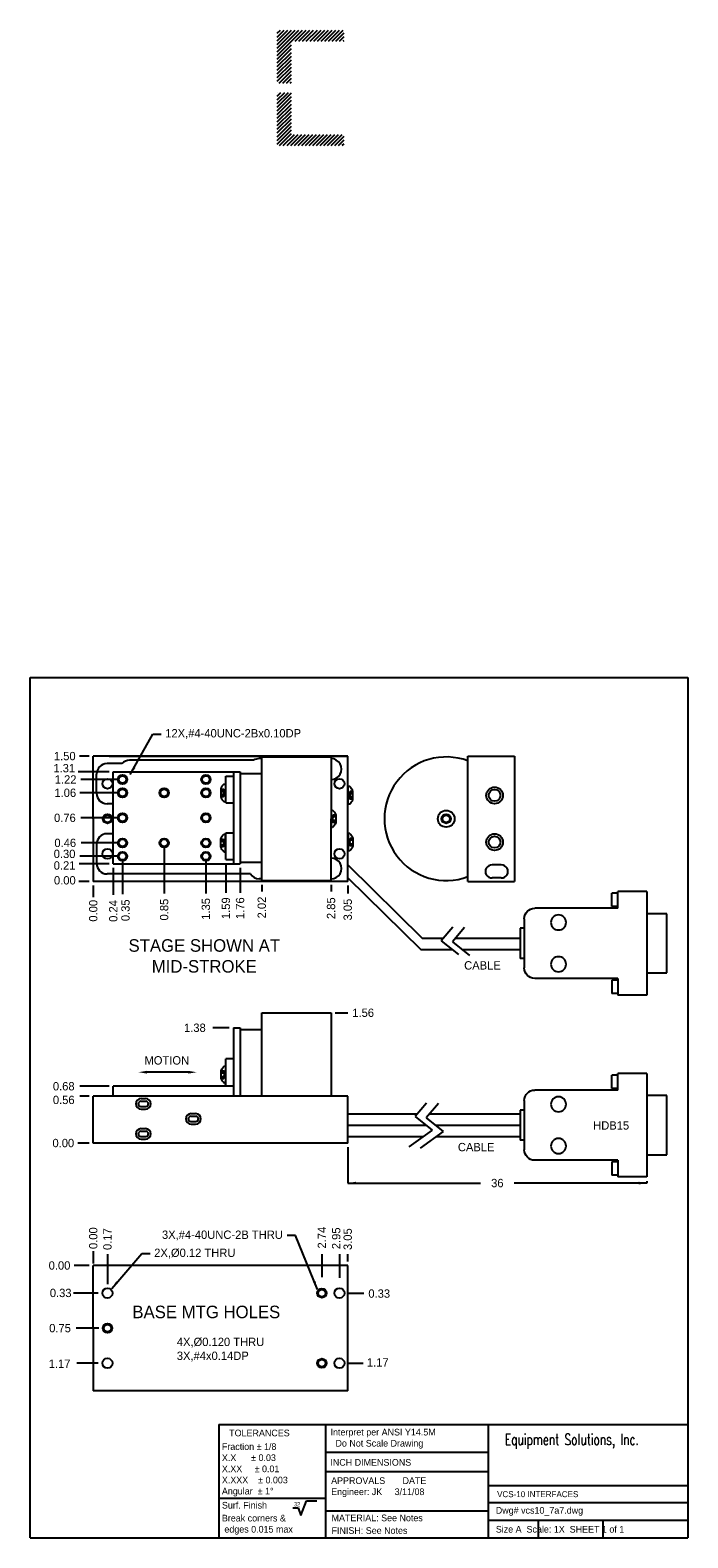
# Model space of a CAD drawing. Extents: x 56.1 to 141.2, y 26.6 to 52.6.
# Tile 2 of 2: x 133.3 to 141.2, y 34.6 to 52.6. Entities that reach past the tile are written whole.
import ezdxf

# ---------------------------------------------------------------- set-up
doc = ezdxf.new("R2010")
doc.units = 0
doc.header["$LTSCALE"] = 0.5
doc.header["$MEASUREMENT"] = 0
doc.linetypes.add('HIDDEN', pattern=[0.375, 0.25, -0.125])
doc.layers.get('0').update_dxf_attribs({"linetype": 'CONTINUOUS'})
for name, color, linetype in [('FASTENERS', 1, 'CONTINUOUS'), ('OBJECT', 7, 'CONTINUOUS'), ('TEXT', 1, 'CONTINUOUS'), ('TRACES', 3, 'CONTINUOUS')]:
    doc.layers.add(name, color=color, linetype=linetype)
doc.styles.add('ROMANC', font='romanc', dxfattribs={"width": 0.7, "height": 0.1})
doc.dimstyles.get("Standard").update_dxf_attribs({"dimtxt": 0.18, "dimasz": 0.18, "dimexe": 0.18, "dimexo": 0.0625, "dimgap": 0.09, "dimtad": 0, "dimtih": 1, "dimtoh": 1, "dimdec": 4, "dimzin": 0, "dimdsep": 46, "dimtxsty": 'STANDARD', "dimcen": 0.09, "dimadec": 0, "dimazin": 0, "dimtfac": 1, "dimtdec": 4, "dimtofl": 0, "dimtmove": 0, "dimatfit": 3, "dimfxl": 1, "dimtolj": 1, "dimtzin": 0, "dimarcsym": 0})

# ---------------------------------------------------------------- blocks, each defined once
blk = doc.blocks.new('A$C13053BF5')
at = {"layer": 'OBJECT', "color": 1}
for p, q in [((-2.4332067e-08, 1.17347554e-08), (-2.4332067e-08, 0.2200000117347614)), ((0.0199999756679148, 0.2200000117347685), (-2.4332067e-08, 0.2200000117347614)), ((0.0199999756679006, 1.17347554e-08), (-2.4332067e-08, 1.17347625e-08)), ((0.059999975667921, 0.0600000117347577), (0.059999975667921, 0.160000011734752))]:
    blk.add_line(p, q, dxfattribs=at)
at = {"layer": 'OBJECT', "color": 1, "linetype": 'HIDDEN'}
for p, q in [((0.059999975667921, 0.156875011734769), (0.024770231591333, 0.1568750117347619)), ((0.059999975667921, 0.0631250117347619), (0.024770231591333, 0.0631250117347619)), ((0.059999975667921, 0.1334375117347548), (0.0298369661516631, 0.1334375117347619)), ((0.059999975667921, 0.0865625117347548), (0.0298369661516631, 0.0865625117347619))]:
    blk.add_line(p, q, dxfattribs=at)
at = {"layer": 'OBJECT', "color": 1}
for start, end in [(19.83353851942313, 48.28249880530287), (311.7175011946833, 340.1664614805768)]:
    blk.add_arc((-0.0786257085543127, 0.110000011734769), 0.1473671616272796, start, end, dxfattribs=at)
at = {"layer": 'OBJECT', "color": 1, "linetype": 'HIDDEN'}
for centre, radius, start, end in [((0.0719226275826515, 0.1100000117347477), 0.0664876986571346, 135.1690313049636, 224.8309686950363), ((0.0387962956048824, 0.147640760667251), 0.0167929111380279, 146.6405447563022, 237.7565017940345), ((0.0387962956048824, 0.0723592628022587), 0.0167929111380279, 122.2434982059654, 213.3594552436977), ((0.0645174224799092, 0.1100000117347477), 0.0418575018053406, 145.9486647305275, 214.0513352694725)]:
    blk.add_arc(centre, radius, start, end, dxfattribs=at)
blk = doc.blocks.new('A$C30FB3D11')
at = {"layer": 'TEXT', "xscale": -0.9638999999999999, "yscale": 0.9638999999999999, "zscale": 0.9638999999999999, "rotation": 90}
blk.add_blockref('A$C13053BF5', (0.2120580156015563, 0.0578339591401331), dxfattribs=at)
blk = doc.blocks.new('A$C476D34B0')
at = {"layer": 'FASTENERS', "rotation": 180}
blk.add_blockref('A$C30FB3D11', (0.212058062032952, 0.0578339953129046), dxfattribs=at)
blk = doc.blocks.new('A$C38FB596C')
at = {"layer": 'OBJECT', "xscale": 0.9888000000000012, "yscale": 0.9888000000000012, "zscale": 0.9887999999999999, "rotation": 270}
blk.add_blockref('A$C476D34B0', (-1.25766348e-08, 0.1048415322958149), dxfattribs=at)
blk = doc.blocks.new('A$C7EF0184B')
at = {"layer": 'OBJECT'}
for p, q in [((0.2400000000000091, 0.6199999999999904), (0.2400000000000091, -0.6199999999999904)), ((0.2400000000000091, 0.6199999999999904), (0.5900000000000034, 0.6199999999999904)), ((0.5900000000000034, 0.4200000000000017), (0.5900000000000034, 0.6199999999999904)), ((0.5900000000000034, 0.5999999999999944), (0.6600000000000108, 0.5999999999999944)), ((0.6600000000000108, 0.4399999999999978), (0.6600000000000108, 0.5999999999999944)), ((0.5900000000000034, 0.4399999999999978), (0.6600000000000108, 0.4399999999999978)), ((0.5900000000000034, 0.4200000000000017), (1.585000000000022, 0.4200000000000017)), ((0, -0.355000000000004), (0, 0.355000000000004)), ((0, 0.355000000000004), (0.2400000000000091, 0.355000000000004)), ((1.710000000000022, 0.2950000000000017), (1.710000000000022, -0.2950000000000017)), ((1.710000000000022, 0.1799999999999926), (1.760000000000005, 0.1799999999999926)), ((1.760000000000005, 0.1799999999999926), (1.760000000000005, -0.1799999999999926)), ((1.710000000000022, -0.1799999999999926), (1.760000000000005, -0.1799999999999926)), ((0.2400000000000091, -0.355000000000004), (0, -0.355000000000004)), ((0.5900000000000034, -0.4200000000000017), (0.5900000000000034, -0.6199999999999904)), ((0.5900000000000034, -0.4200000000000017), (1.585000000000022, -0.4200000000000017)), ((0.5900000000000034, -0.4399999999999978), (0.6599999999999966, -0.4399999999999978)), ((0.6599999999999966, -0.4399999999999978), (0.6599999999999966, -0.5999999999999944)), ((0.2400000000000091, -0.6199999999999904), (0.5900000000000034, -0.6199999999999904)), ((0.5900000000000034, -0.5999999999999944), (0.6599999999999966, -0.5999999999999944))]:
    blk.add_line(p, q, dxfattribs=at)
for centre in [(1.299999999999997, 0.25), (1.299999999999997, -0.25)]:
    blk.add_circle(centre, 0.09, dxfattribs=at)
for centre, start, end in [((1.585000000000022, 0.2950000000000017), 8.142e-13, 90), ((1.585000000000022, -0.2950000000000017), 270.0000000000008, 8.142e-13)]:
    blk.add_arc(centre, 0.125, start, end, dxfattribs=at)

msp = doc.modelspace()

# ---------------------------------------------------------------- hatches: boundary and pattern name
at = {"layer": 'TEXT'}
h = msp.add_hatch(dxfattribs=at)
h.set_pattern_fill('ANSI31', color=256, scale=0.25, style=0)
h.set_pattern_definition([(45, (95.8063331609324, 49.62948940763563), (-0.0220970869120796, 0.0220970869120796), [])])
h.paths.add_polyline_path([(137.0487509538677, 52.6332951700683), (136.2487509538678, 52.6332951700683), (136.2487509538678, 51.9982951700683), (136.4187509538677, 51.99829517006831), (136.4187509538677, 52.5012951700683), (137.0487509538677, 52.5012951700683)])
h.paths.add_polyline_path([(137.0487509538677, 51.3852951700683), (136.4187509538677, 51.3852951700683), (136.4187509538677, 51.8882951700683), (136.2487509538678, 51.8882951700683), (136.2487509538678, 51.2532951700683), (137.0487509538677, 51.2532951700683)])

# ---------------------------------------------------------------- linework, layer by layer
for p, q in [((133.2864446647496, 44.88018310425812), (141.169444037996, 44.88018310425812)), ((133.28644466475, 34.58018310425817), (133.2864446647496, 44.88018310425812)), ((135.5479889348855, 35.93815375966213), (141.1694440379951, 35.93815375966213)), ((135.5479889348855, 35.93815375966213), (135.5479889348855, 34.58018310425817)), ((136.8279417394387, 35.93815375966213), (136.8279417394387, 34.58018310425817)), ((138.7748046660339, 35.93815375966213), (138.7748046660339, 34.58018310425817)), ((136.8279417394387, 35.60776405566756), (138.7748046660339, 35.60776405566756)), ((136.8279417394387, 35.376054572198), (138.7748046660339, 35.376054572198)), ((138.7748046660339, 35.20591086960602), (141.1694440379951, 35.20591086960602)), ((135.5479889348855, 35.05367629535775), (136.8279417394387, 35.05367629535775)), ((136.5311527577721, 34.84777049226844), (136.5974702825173, 35.02455066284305)), ((136.5974702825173, 35.02455066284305), (136.7226519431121, 35.02455066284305)), ((136.4362890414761, 34.93883906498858), (136.4989987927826, 34.93883906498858)), ((136.4989987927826, 34.93883906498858), (136.5311527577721, 34.84777049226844)), ((136.8279417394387, 34.90256138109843), (138.7748046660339, 34.9025613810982)), ((138.7748046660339, 35.00289406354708), (141.1694440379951, 35.00289406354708)), ((138.7748046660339, 34.7938068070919), (141.1694440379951, 34.79380680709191)), ((139.3733143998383, 34.7938068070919), (139.3733143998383, 34.58018310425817)), ((140.149506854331, 34.7938068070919), (140.149506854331, 34.58018310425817)), ((133.28644466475, 34.58018310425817), (141.1694440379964, 34.58018310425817))]:
    msp.add_line(p, q)
at = {"layer": 'FASTENERS'}
msp.add_line((133.9932238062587, 43.94050042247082), (133.8764812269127, 43.94050042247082), dxfattribs=at)
for centre in [(138.8530116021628, 43.47050042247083), (138.2730116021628, 43.19050042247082), (138.8530116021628, 42.91050042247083)]:
    msp.add_circle(centre, 0.1, dxfattribs=at)
at = {"layer": 'OBJECT'}
for p, q in [((141.169444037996, 44.88018310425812), (141.1694440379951, 34.58018310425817)), ((134.0432238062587, 43.19050042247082), (134.0432238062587, 43.94050042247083)), ((137.0932418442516, 43.94050042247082), (134.0432238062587, 43.94050042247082)), ((134.2332238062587, 43.94050042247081), (137.0932418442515, 43.94050042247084)), ((135.9654126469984, 43.89050042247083), (134.4782238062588, 43.89050042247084)), ((136.0631587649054, 43.91050042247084), (136.0332418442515, 43.91050042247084)), ((137.0932418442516, 42.44050042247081), (137.0932418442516, 43.94050042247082)), ((138.5330116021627, 43.94050042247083), (139.0930116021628, 43.94050042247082)), ((138.5330116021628, 42.44050042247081), (138.5330116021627, 43.94050042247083)), ((139.0930116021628, 43.94050042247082), (139.0930116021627, 42.44050042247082)), ((134.0832238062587, 43.49550042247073), (134.0832238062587, 43.72550042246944)), ((134.3865722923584, 43.85050042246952), (134.2082238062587, 43.85050042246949)), ((134.2832147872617, 43.37050042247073), (134.2082238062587, 43.37050042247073)), ((134.0432238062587, 43.19050042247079), (134.0432238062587, 42.44050042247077)), ((134.2832147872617, 43.01050042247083), (134.2082238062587, 43.01050042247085)), ((134.0832238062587, 42.88550042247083), (134.0832238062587, 42.65550042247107)), ((138.9330398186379, 42.63850042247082), (138.8229786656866, 42.63850042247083)), ((137.0932418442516, 42.44050042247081), (134.0432238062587, 42.44050042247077)), ((135.9264598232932, 42.53050042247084), (134.2082238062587, 42.53050042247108)), ((136.0631587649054, 42.47050042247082), (136.0332418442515, 42.47050042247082)), ((138.5330116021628, 42.44050042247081), (139.0930116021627, 42.44050042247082)), ((138.9330398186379, 42.48250042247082), (138.8229786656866, 42.48250042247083)), ((137.0932418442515, 39.86693363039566), (134.0432238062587, 39.86693363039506)), ((134.0432238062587, 39.30693363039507), (134.0432238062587, 39.86693363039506)), ((134.6132238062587, 39.80793363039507), (134.6732238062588, 39.80793363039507)), ((134.6132238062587, 39.74593363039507), (134.6732238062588, 39.74593363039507)), ((134.6162238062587, 39.83993363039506), (134.6702238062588, 39.83993363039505)), ((137.0932418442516, 39.30693363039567), (137.0932418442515, 39.86693363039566)), ((134.6162238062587, 39.71393363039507), (134.6702238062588, 39.71393363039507)), ((135.2132238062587, 39.62793363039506), (135.2732238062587, 39.62793363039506)), ((135.2132238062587, 39.56593363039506), (135.2732238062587, 39.56593363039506)), ((135.2162238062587, 39.65993363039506), (135.2702238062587, 39.65993363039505)), ((134.6132238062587, 39.4478373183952), (134.6732238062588, 39.4478373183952)), ((134.6132238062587, 39.3858373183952), (134.6732238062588, 39.3858373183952)), ((134.6162238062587, 39.47983731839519), (134.6702238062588, 39.47983731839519)), ((135.2162238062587, 39.53393363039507), (135.2702238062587, 39.53393363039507)), ((137.0932418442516, 39.30693363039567), (134.0432238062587, 39.30693363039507)), ((134.6162238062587, 39.3538373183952), (134.6702238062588, 39.3538373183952)), ((137.0932418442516, 37.84086915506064), (134.0432238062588, 37.84086915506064)), ((134.0432238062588, 37.09086915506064), (134.0432238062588, 37.84086915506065)), ((137.0932418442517, 36.34086915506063), (137.0932418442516, 37.84086915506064)), ((134.0432238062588, 37.09086915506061), (134.0432238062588, 36.3408691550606)), ((137.0932418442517, 36.34086915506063), (134.0432238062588, 36.3408691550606))]:
    msp.add_line(p, q, dxfattribs=at)
at = {"layer": 'OBJECT', "color": 6}
for p, q in [((136.0631587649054, 42.45050042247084), (136.0631587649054, 43.93050042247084)), ((136.0631587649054, 43.93050042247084), (136.8932418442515, 43.93050042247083)), ((136.8932418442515, 43.93050042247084), (136.8932418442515, 43.19050042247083)), ((136.8932418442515, 42.45050042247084), (136.8932418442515, 43.19050042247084)), ((136.0631587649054, 42.45050042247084), (136.8932418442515, 42.45050042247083)), ((136.0631587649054, 39.86693363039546), (136.0631587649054, 40.86693363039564)), ((136.0631587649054, 40.86693363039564), (136.8932418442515, 40.86693363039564)), ((136.8932418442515, 40.86693363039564), (136.8932418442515, 39.86693363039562)), ((136.8932418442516, 40.59693363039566), (136.8932418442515, 40.43629496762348))]:
    msp.add_line(p, q, dxfattribs=at)
at = {"layer": 'OBJECT'}
for centre, radius in [((134.2132418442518, 43.61050042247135), 0.0600000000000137), ((136.9932418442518, 43.61050042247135), 0.0600000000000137), ((138.8530116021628, 43.47050042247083), 0.07), ((134.2132418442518, 43.19050042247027), 0.0550000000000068), ((134.2132418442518, 43.19050042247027), 0.0439999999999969), ((138.8530116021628, 42.91050042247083), 0.07), ((134.2132418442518, 42.77050042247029), 0.0600000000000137), ((136.9932418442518, 42.77050042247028), 0.0600000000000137), ((134.2132418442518, 37.51086915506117), 0.0600000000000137), ((136.7832418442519, 37.51086915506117), 0.0550000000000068), ((136.7832418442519, 37.51086915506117), 0.0439999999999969), ((136.9932418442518, 37.51086915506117), 0.0600000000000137), ((134.2132418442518, 37.0908691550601), 0.0550000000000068), ((134.2132418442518, 37.0908691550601), 0.0439999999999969), ((134.2132418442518, 36.67086915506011), 0.0600000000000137), ((136.7832418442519, 36.6708691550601), 0.0550000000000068), ((136.7832418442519, 36.6708691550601), 0.0439999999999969), ((136.9932418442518, 36.6708691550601), 0.0600000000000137)]:
    msp.add_circle(centre, radius, dxfattribs=at)
at = {"layer": 'OBJECT', "color": 6}
for radius in [0.055, 0.044]:
    msp.add_circle((138.2730116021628, 43.19050042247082), radius, dxfattribs=at)
at = {"layer": 'OBJECT'}
for centre, radius, start, end in [((134.4782238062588, 43.76550042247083), 0.125, 90.00000000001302, 137.1563569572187), ((136.0332418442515, 43.78548042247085), 0.12502, 90.00000000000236, 122.8571774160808), ((136.8932418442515, 43.7855004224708), 0.125, 270.000000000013, 90.00000000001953), ((134.2082238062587, 43.72550042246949), 0.125, 90.00000000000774, 179.9999999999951), ((134.2082238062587, 43.49550042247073), 0.125, 180, 269.9999999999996), ((134.2082238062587, 42.88550042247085), 0.125, 90.0000000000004, 180.0000000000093), ((134.2082238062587, 42.65550042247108), 0.125, 180.0000000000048, 269.9999999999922), ((136.8932418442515, 42.5955004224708), 0.125, 269.9999999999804, 89.99999999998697), ((138.8209912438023, 42.56050042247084), 0.078025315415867, 88.54043264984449, 271.4595673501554), ((138.9350272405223, 42.56050042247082), 0.0780253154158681, 268.5404326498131, 91.45956735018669), ((136.0332418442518, 42.59552042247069), 0.12502, 211.3374024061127, 270.0000000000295), ((134.6162238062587, 39.77693363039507), 0.0629999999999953, 90, 270), ((134.6132238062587, 39.77693363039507), 0.0309999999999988, 90, 270), ((134.6702238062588, 39.77693363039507), 0.0629999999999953, 270, 90), ((134.6732238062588, 39.77693363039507), 0.0309999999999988, 270, 90), ((135.2162238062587, 39.59693363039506), 0.0629999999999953, 90, 270), ((135.2132238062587, 39.59693363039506), 0.0309999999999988, 90, 270), ((135.2702238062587, 39.59693363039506), 0.0629999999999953, 270, 90), ((135.2732238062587, 39.59693363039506), 0.0309999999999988, 270, 90), ((134.6162238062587, 39.4168373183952), 0.0629999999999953, 90, 270), ((134.6132238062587, 39.4168373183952), 0.0309999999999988, 90, 270), ((134.6702238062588, 39.4168373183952), 0.0629999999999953, 270, 90), ((134.6732238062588, 39.4168373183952), 0.0309999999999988, 270, 90)]:
    msp.add_arc(centre, radius, start, end, dxfattribs=at)
at = {"layer": 'OBJECT', "color": 6}
msp.add_arc((138.2730116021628, 43.19050042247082), 0.740000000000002, 69.43000790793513, 290.5699920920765, dxfattribs=at)
at = {"layer": 'TEXT'}
for p, q in [((134.2332147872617, 43.75105163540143), (133.8621608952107, 43.75105163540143)), ((134.3432147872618, 43.66105163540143), (133.8948930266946, 43.66105163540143)), ((134.3432147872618, 43.50105163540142), (133.8826185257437, 43.50105163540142)), ((134.3432147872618, 43.20105163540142), (133.8948930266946, 43.20105163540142)), ((134.3432147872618, 42.90105163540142), (133.8989845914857, 42.90105163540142)), ((134.8932147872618, 42.85105163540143), (134.8932147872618, 42.29439749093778)), ((134.2332147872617, 42.65105163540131), (133.8744354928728, 42.65105163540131)), ((134.3432147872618, 42.74105163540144), (133.8826185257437, 42.74105163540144)), ((134.3932147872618, 42.69105163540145), (134.3932147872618, 42.28621904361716)), ((135.3932147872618, 42.69105163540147), (135.3932147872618, 42.29439749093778)), ((135.6332229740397, 42.65105887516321), (135.6332229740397, 42.30257593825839)), ((133.9932238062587, 42.44050042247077), (133.8703427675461, 42.44050042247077)), ((134.2832147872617, 42.60105163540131), (134.2832147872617, 42.27804054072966)), ((135.8032238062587, 42.60105163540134), (135.8032238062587, 42.30298491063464)), ((134.0432238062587, 42.39050042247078), (134.0432238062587, 42.2505282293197)), ((136.0631587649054, 42.40050042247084), (136.0631587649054, 42.31934186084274)), ((136.8932418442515, 42.40050042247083), (136.8932418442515, 42.31934186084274)), ((137.0932418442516, 42.39050042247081), (137.0932418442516, 42.29480646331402)), ((136.9432418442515, 40.86693363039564), (137.0945634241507, 40.86693363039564)), ((135.6732238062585, 40.68748484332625), (135.4747428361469, 40.68748484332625)), ((134.233214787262, 39.98693363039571), (133.8809777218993, 39.98693363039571)), ((133.9932238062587, 39.86693363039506), (133.8809777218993, 39.86693363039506)), ((133.9932238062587, 39.30693363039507), (133.8592642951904, 39.30693363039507)), ((134.0432238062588, 38.01223055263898), (134.0432238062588, 37.86717676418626)), ((134.2132418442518, 37.97516413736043), (134.2132418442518, 37.61744837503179)), ((136.7832418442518, 37.97516413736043), (136.7832418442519, 37.70173057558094)), ((136.9932418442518, 37.97516413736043), (136.9932418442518, 37.69406855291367)), ((137.0932418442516, 37.89086915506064), (137.0932418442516, 37.97516413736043)), ((133.9932238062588, 37.84086915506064), (133.8137069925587, 37.84086915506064)), ((134.1032418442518, 37.51086915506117), (133.8060412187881, 37.51086915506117)), ((137.1032418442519, 37.51086915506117), (137.2862953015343, 37.51086915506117)), ((134.1082418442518, 37.0908691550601), (133.8367043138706, 37.0908691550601)), ((134.1032418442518, 36.67086915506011), (133.8443700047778, 36.67086915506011)), ((137.1032418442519, 36.6708691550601), (137.2786296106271, 36.6708691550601))]:
    msp.add_line(p, q, dxfattribs=at)
at = {"layer": 'TRACES'}
for p, q in [((134.2832147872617, 42.65105163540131), (134.2832147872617, 43.75105163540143)), ((134.2832147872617, 43.75105163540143), (135.8032238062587, 43.75105163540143)), ((135.6332229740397, 43.70105887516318), (135.7232238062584, 43.70105887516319)), ((135.6332229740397, 43.38105163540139), (135.6332229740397, 43.70105887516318)), ((135.7232238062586, 43.75105163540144), (135.7232238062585, 42.65105163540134)), ((135.7232238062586, 43.75105163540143), (135.7232238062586, 42.65105163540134)), ((135.8032238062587, 43.75105163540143), (135.8032238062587, 42.65105163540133)), ((135.8032238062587, 43.73105163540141), (136.0631587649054, 43.73105163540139)), ((135.6332229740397, 43.38105163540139), (135.7232238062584, 43.3810516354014)), ((135.6332229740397, 42.7010588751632), (135.6332229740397, 43.02105163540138)), ((135.6332229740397, 43.02105163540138), (135.7232238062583, 43.02105163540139)), ((134.2832147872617, 42.65105163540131), (135.8032238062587, 42.65105163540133)), ((135.6332229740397, 42.7010588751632), (135.7232238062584, 42.70105887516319)), ((135.8032238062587, 42.67105163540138), (136.0631587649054, 42.67105163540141)), ((137.0932418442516, 42.63850042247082), (137.9866626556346, 41.76182637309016)), ((137.0932418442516, 42.48250042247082), (137.9700457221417, 41.62678347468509)), ((138.351324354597, 41.89155433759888), (138.214605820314, 41.73039303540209)), ((138.4941426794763, 41.88652853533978), (138.3490250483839, 41.71546653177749)), ((137.9866626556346, 41.76182637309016), (138.2412717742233, 41.76182637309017)), ((138.214605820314, 41.73039303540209), (138.4187238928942, 41.56620115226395)), ((138.3490250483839, 41.71546653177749), (138.5531431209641, 41.55127464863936)), ((138.3883536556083, 41.76182637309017), (139.1589260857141, 41.76182637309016)), ((137.9700457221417, 41.62678347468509), (138.3434098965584, 41.62678347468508)), ((138.4592729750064, 41.62678347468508), (139.1589260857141, 41.62678347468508)), ((135.7232238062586, 40.68748484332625), (135.7232238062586, 39.8669336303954)), ((135.7232238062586, 40.68748484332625), (135.8032238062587, 40.68748484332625)), ((135.8032238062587, 40.68748484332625), (135.8032238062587, 39.86693363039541)), ((135.8032238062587, 40.66748484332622), (136.0631587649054, 40.66748484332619)), ((135.7232238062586, 40.31688547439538), (135.6332229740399, 40.31688547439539)), ((135.6332229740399, 39.9869336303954), (135.6332229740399, 40.31688547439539)), ((135.7232238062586, 40.31688547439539), (135.7232238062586, 40.20688547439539)), ((135.18734341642, 40.15580391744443), (134.6808134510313, 40.15580391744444)), ((135.7232238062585, 39.98693363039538), (134.283214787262, 39.98693363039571)), ((134.283214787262, 39.86693363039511), (134.283214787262, 39.98693363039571)), ((135.7232238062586, 39.96693363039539), (135.7232238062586, 39.93688547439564)), ((138.0363293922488, 39.78670685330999), (137.8996108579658, 39.62554555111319)), ((138.1791477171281, 39.78168105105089), (138.0340300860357, 39.6106190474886)), ((137.0932418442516, 39.65697888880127), (137.926276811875, 39.65697888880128)), ((137.8996108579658, 39.62554555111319), (138.1037289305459, 39.46135366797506)), ((138.0340300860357, 39.6106190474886), (138.2381481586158, 39.44642716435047)), ((138.0733586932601, 39.65697888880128), (139.1589260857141, 39.65697888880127)), ((137.0932418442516, 39.52193599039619), (138.0284149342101, 39.52193599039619)), ((137.0932418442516, 39.38689309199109), (137.9994217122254, 39.38689309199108)), ((138.1037289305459, 39.46135366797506), (137.8249334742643, 39.26233321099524)), ((138.2381481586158, 39.44642716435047), (137.9593527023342, 39.24740670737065)), ((138.1442780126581, 39.52193599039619), (139.1589260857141, 39.52193599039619)), ((138.1547505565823, 39.38689309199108), (139.1589260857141, 39.38689309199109)), ((137.0932418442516, 39.25693363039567), (137.0932418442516, 38.82776248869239)), ((137.0932418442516, 38.82776248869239), (138.6860839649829, 38.82776248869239)), ((140.6789260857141, 38.82776248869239), (139.0860839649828, 38.82776248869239)), ((140.6789260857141, 38.8519359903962), (140.6789260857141, 38.82776248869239))]:
    msp.add_line(p, q, dxfattribs=at)
for centre, radius in [((134.3932147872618, 43.66105163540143), 0.0550000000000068), ((134.3932147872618, 43.66105163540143), 0.0439999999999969), ((135.3932147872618, 43.66105163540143), 0.0550000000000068), ((135.3932147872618, 43.66105163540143), 0.0439999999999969), ((134.3932147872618, 43.50105163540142), 0.0550000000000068), ((134.3932147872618, 43.50105163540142), 0.0439999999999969), ((134.8932147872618, 43.50105163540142), 0.0550000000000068), ((134.8932147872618, 43.50105163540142), 0.0439999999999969), ((135.3932147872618, 43.50105163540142), 0.0550000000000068), ((135.3932147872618, 43.50105163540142), 0.0439999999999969), ((134.3932147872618, 43.20105163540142), 0.0550000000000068), ((134.3932147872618, 43.20105163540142), 0.0439999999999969), ((135.3932147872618, 43.20105163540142), 0.0550000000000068), ((135.3932147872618, 43.20105163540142), 0.0439999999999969), ((134.3932147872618, 42.90105163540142), 0.0550000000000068), ((134.3932147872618, 42.74105163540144), 0.0550000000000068), ((134.3932147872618, 42.90105163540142), 0.0439999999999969), ((134.8932147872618, 42.90105163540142), 0.0550000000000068), ((134.8932147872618, 42.90105163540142), 0.0439999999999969), ((135.3932147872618, 42.90105163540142), 0.0550000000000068), ((135.3932147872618, 42.74105163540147), 0.0550000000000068), ((135.3932147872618, 42.90105163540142), 0.0439999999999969), ((134.3932147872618, 42.74105163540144), 0.0439999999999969), ((135.3932147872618, 42.74105163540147), 0.0439999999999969)]:
    msp.add_circle(centre, radius, dxfattribs=at)
for points in [[(134.6858534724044, 40.13913725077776), (134.5858534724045, 40.15580391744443), (134.6858534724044, 40.1724705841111)], [(135.1823033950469, 40.13913725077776), (135.2823033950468, 40.15580391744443), (135.1823033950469, 40.1724705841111)], [(137.1932418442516, 38.84442915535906), (137.1932418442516, 38.81109582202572), (137.0932418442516, 38.82776248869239)], [(140.5789260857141, 38.84442915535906), (140.5789260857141, 38.81109582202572), (140.6789260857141, 38.82776248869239)]]:
    msp.add_solid(points, dxfattribs=at)

# ---------------------------------------------------------------- block references
at = {"layer": 'FASTENERS', "xscale": -1}
for p in [(140.9189260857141, 41.69900865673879), (140.9189260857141, 39.52193599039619)]:
    msp.add_blockref('A$C7EF0184B', p, dxfattribs=at)
at = {"layer": 'OBJECT', "xscale": -1}
msp.add_blockref('A$C38FB596C', (135.6272816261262, 43.50105163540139), dxfattribs=at)
at = {"layer": 'OBJECT', "xscale": -1, "rotation": 180}
msp.add_blockref('A$C38FB596C', (137.0981934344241, 43.47050042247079), dxfattribs=at)
at = {"layer": 'OBJECT'}
for p in [(136.8932418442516, 43.19050042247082), (137.0981934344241, 42.91050042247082)]:
    msp.add_blockref('A$C38FB596C', p, dxfattribs=at)
at = {"layer": 'OBJECT', "rotation": 180}
for p in [(135.6272816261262, 42.90105163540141), (135.6332229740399, 40.12693363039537)]:
    msp.add_blockref('A$C38FB596C', p, dxfattribs=at)

# ---------------------------------------------------------------- texts
msp.add_text('32', height=0.05).set_placement((136.4476531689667, 34.95803594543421))
at = {"layer": 'FASTENERS', "insert": (133.7014812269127, 43.94050042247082), "char_height": 0.1, "attachment_point": 5}
msp.add_mtext('\\A1;1.50', dxfattribs=at)
at = {"layer": 'OBJECT'}
for s, height, p in [('TOLERANCES', 0.07998, (135.672158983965, 35.79577659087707)), ('Interpret per ANSI Y14.5M', 0.07998, (136.8869055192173, 35.80606558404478)), ('  Do Not Scale Drawing', 0.07998, (136.8869055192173, 35.67276558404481)), ('X.X      ± 0.03', 0.07998, (135.5848325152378, 35.49961131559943)), ('Fraction ± 1/8', 0.07998, (135.5848325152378, 35.63291131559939)), ('X.XX     ± 0.01', 0.07998, (135.5848325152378, 35.36631131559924)), ('INCH DIMENSIONS', 0.07998, (136.8849759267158, 35.44367931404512)), ('X.XXX    ± 0.003', 0.07998, (135.5848325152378, 35.23301131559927)), ('APPROVALS       DATE', 0.07998, (136.8941228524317, 35.22527640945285)), ('Angular  ± 1°', 0.07998, (135.5848325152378, 35.09971131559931)), ('Engineer: JK     3/11/08', 0.07998, (136.8941228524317, 35.09197640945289)), ('VCS-10 INTERFACES', 0.071982, (138.8830933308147, 35.06728708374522)), ('Surf. Finish ', 0.07998, (135.5848325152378, 34.93050896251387)), ('Break corners &', 0.07998, (135.5848325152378, 34.77644026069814)), ('MATERIAL: See Notes', 0.07998, (136.8988861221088, 34.77910194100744)), ('Dwg# vcs10_7a7.dwg', 0.07998, (138.8674079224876, 34.86931854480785)), (' edges 0.015 max', 0.07998, (135.5848325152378, 34.64314026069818)), ('FINISH: See Notes', 0.07998, (136.8988861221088, 34.62771616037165)), ('Size A  Scale: 1X  SHEET 1 of 1', 0.07998, (138.8674079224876, 34.64292647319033))]:
    msp.add_text(s, height=height, dxfattribs=at).set_placement(p)
at = {"layer": 'OBJECT', "style": 'ROMANC', "width": 0.7}
msp.add_text('Equipment Solutions, Inc.', height=0.1333, dxfattribs=at).set_placement((138.976829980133, 35.69194849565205))
at = {"layer": 'TEXT', "char_height": 0.1}
for s, insert, attachment_point in [('12X,#4-40UNC-2Bx0.10DP', (134.905858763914, 44.2051588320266), 4), ('\\A1;1.31', (133.695494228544, 43.79555966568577), 5), ('\\A1;1.22', (133.7115596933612, 43.66105163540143), 5), ('\\A1;1.06', (133.7076185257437, 43.50105163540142), 5), ('\\A1;0.76', (133.7032263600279, 43.20105163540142), 5), ('\\A1;0.30', (133.6992851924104, 42.76937491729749), 5), ('\\A1;0.46', (133.707317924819, 42.90105163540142), 5), ('\\A1;0.21', (133.6994354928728, 42.63082067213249), 5), ('\\A1;0.00', (133.7023494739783, 42.45294787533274), 5), ('\\A1;1.56', (137.277896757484, 40.86693363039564), 5), ('\\A1;1.38', (135.2610104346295, 40.68748484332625), 5), ('\\A1;0.68', (133.6893110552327, 39.98693363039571), 5), ('\\A1;0.56', (133.6893110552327, 39.82353110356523), 5), ('\\A1;0.00', (133.6842642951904, 39.30693363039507), 5), ('3X,#4-40UNC-2B THRU', (136.3156204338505, 38.20049931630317), 6), ('2X,%%C0.12 THRU', (134.7732984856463, 37.98411571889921), 4), ('\\A1;0.00', (133.6387069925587, 37.84086915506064), 5), ('\\A1;0.33', (133.6527033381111, 37.51233820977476), 5), ('\\A1;0.33', (137.4702962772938, 37.50451781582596), 5), ('\\A1;0.75', (133.6450376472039, 37.0908691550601), 5), ('\\A1;1.17', (133.6393745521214, 36.66555776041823), 5), ('\\A1;1.17', (137.452961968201, 36.6809270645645), 5)]:
    msp.add_mtext(s, dxfattribs=dict(at, insert=insert, attachment_point=attachment_point))
at = {"layer": 'TEXT', "char_height": 0.1, "attachment_point": 5, "rotation": 90}
for s, insert in [('\\A1;1.59', (135.6332229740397, 42.11924260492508)), ('\\A1;1.76', (135.8032238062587, 42.11965157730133)), ('\\A1;2.02', (136.0631587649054, 42.12767519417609)), ('\\A1;2.85', (136.8932418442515, 42.11934186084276)), ('\\A1;0.00', (134.0432238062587, 42.0886401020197)), ('\\A1;0.24', (134.2832147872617, 42.08637387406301)), ('\\A1;0.35', (134.4296507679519, 42.09455237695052)), ('\\A1;0.85', (134.8932147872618, 42.10273082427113)), ('\\A1;1.35', (135.3932147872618, 42.11106415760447)), ('\\A1;3.05', (137.0932418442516, 42.10313979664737)), ('\\A1;0.00', (134.0432238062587, 38.16862497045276)), ('\\A1;0.17', (134.2132418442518, 38.15712071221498)), ('\\A1;2.74', (136.7832418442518, 38.17413728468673)), ('\\A1;2.95', (136.9549130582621, 38.16647526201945)), ('\\A1;3.05', (137.0932418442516, 38.15690600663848))]:
    msp.add_mtext(s, dxfattribs=dict(at, insert=insert))
at = {"layer": 'TEXT', "char_height": 0.15}
for s, insert, width, attachment_point in [('STAGE SHOWN AT MID-STROKE', (135.3737890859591, 41.74820864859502), 2.070870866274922, 2), ('BASE MTG HOLES', (134.5118440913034, 37.3602795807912), 2.306440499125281, 1)]:
    msp.add_mtext(s, dxfattribs=dict(at, insert=insert, width=width, attachment_point=attachment_point))
at = {"layer": 'TEXT', "color": 1, "insert": (135.0445005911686, 36.83416074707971), "char_height": 0.1, "attachment_point": 4}
msp.add_mtext('4X,%%C0.120 THRU\\P3X,#4x0.14DP', dxfattribs=at)
at = {"layer": 'TRACES', "char_height": 0.1, "attachment_point": 5}
for s, insert in [('CABLE', (138.7074468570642, 41.4341604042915)), ('MOTION', (134.9244524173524, 40.29686210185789)), ('HDB15', (140.2498257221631, 39.51763862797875)), ('CABLE', (138.6322718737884, 39.25824439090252)), ('36', (138.8860839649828, 38.82776248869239))]:
    msp.add_mtext(s, dxfattribs=dict(at, insert=insert))

# ---------------------------------------------------------------- leaders
at = {"layer": 'TEXT', "annotation_type": 0, "has_hookline": 1}
for points, hookline_direction, text_width in [([(134.4873577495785, 43.72018655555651), (134.755858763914, 44.2051588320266), (134.8558587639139, 44.2051588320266)], 0, 1.933333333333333), ([(136.7294192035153, 37.55576960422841), (136.4656204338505, 38.20049931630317), (136.3656204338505, 38.20049931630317)], 1, 1.799999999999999), ([(134.2654434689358, 37.56602010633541), (134.6232984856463, 37.98411571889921), (134.7232984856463, 37.98411571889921)], 0, 1.1)]:
    msp.add_leader(points, dimstyle='STANDARD', override={"dimtxt": 0.1, "dimasz": 0.1, "dimexe": 0.1, "dimexo": 0.05, "dimgap": 0.05, "dimtih": 0, "dimtoh": 0, "dimdec": 2, "dimcen": 0.1, "dimtp": 1, "dimtm": -1, "dimtzin": 8}, dxfattribs=dict(at, hookline_direction=hookline_direction, text_width=text_width))

doc.saveas('drawing.dxf')
